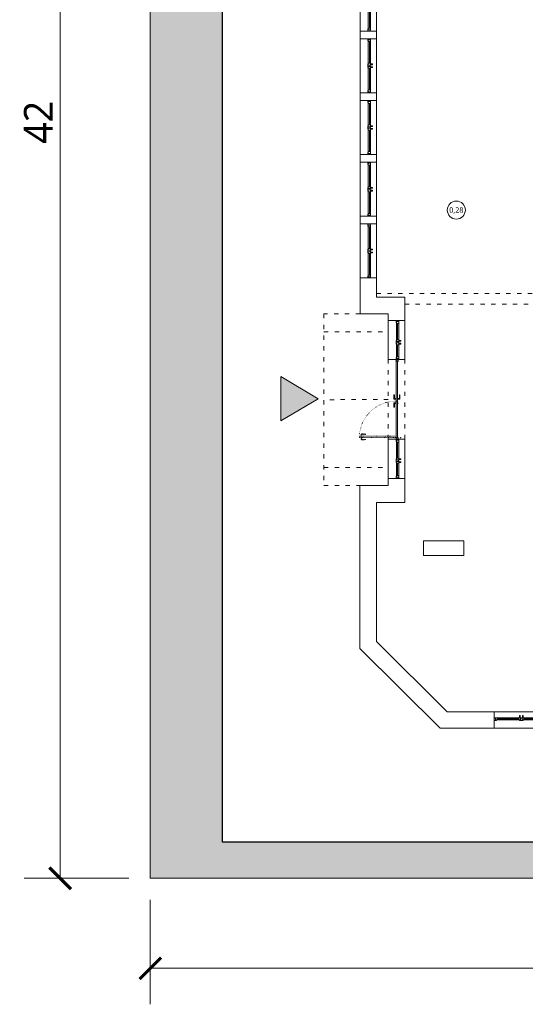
# Model space of a CAD drawing. Header units: millimetres. Extents: x 80301 to 146489, y -78581 to -28273.
# Tile 1 of 135: x 80301 to 81704, y -66886 to -64151. Entities that reach past the tile are written whole.
import ezdxf
from ezdxf.enums import TextEntityAlignment as Align

# ---------------------------------------------------------------- set-up
doc = ezdxf.new("R2010")
doc.units = ezdxf.units.MM
doc.linetypes.add('ACAD_ISO03W100', pattern=[30, 12, -18])
doc.linetypes.add('ACAD_ISO07W100', pattern=[3, 0, -3])
doc.layers.get('0').update_dxf_attribs({"lineweight": 0})
for name, color, linetype, lineweight in [('A-opisram.ART', 250, 'Continuous', 0), ('opis..KF', 250, 'Continuous', 15), ('stolarka_arch', 250, 'Continuous', 5), ('ściany ist..KF', 61, 'Continuous', 5)]:
    doc.layers.add(name, color=color, linetype=linetype, lineweight=lineweight)
doc.layers.add('A-pomocram.ART', color=254, linetype='Continuous', lineweight=0, plot=False)
doc.layers.add('A-wymram.ART', color=10, linetype='Continuous', lineweight=5, plot=False)
doc.layers.add('A-przekrycieram.ART', color=7, linetype='Continuous', lineweight=0, true_color=0xffffff)
doc.styles.add('ARCH', font='segoeuil.ttf')
doc.dimstyles.new('RAMKA', dxfattribs={"dimscale": 20, "dimtxt": 4, "dimasz": 3, "dimexe": 5, "dimexo": 3, "dimgap": 1, "dimtad": 1, "dimdec": 1, "dimlfac": 0.01, "dimtxsty": 'ARCH', "dimblk": 'ARCHTICK', "dimcen": 0, "dimclrd": 256, "dimclre": 256, "dimclrt": 256, "dimadec": 0, "dimazin": 0, "dimtfac": 1, "dimtdec": 1, "dimtofl": 0, "dimtmove": 1, "dimatfit": 3, "dimfxl": 10, "dimfxlon": 1, "dimlwd": 0, "dimlwe": 0, "dimarcsym": 0})

# ---------------------------------------------------------------- blocks, each defined once
blk = doc.blocks.new('*U975')
at = {"layer": 'stolarka_arch', "lineweight": 0}
blk.add_lwpolyline([(0, 0), (150, 0), (150, -46), (0, -46)], close=True, dxfattribs=at)
at = {"layer": 'stolarka_arch'}
for points in [[(0, -22), (6, -22), (6, -23), (3, -23), (3, -28), (0, -28)], [(3, -23), (8, -23), (8, -29), (2, -29), (2, -28), (3, -28)], [(8, -26), (68, -26), (68, -23), (8, -23)], [(8, -26), (68, -26), (68, -29), (8, -29)], [(73, -23), (68, -23), (68, -29), (74, -29), (74, -28), (73, -28)], [(70, -22), (80, -22), (80, -23), (77, -23), (77, -28), (73, -28), (73, -23), (70, -23)], [(77, -23), (82, -23), (82, -29), (76, -29), (76, -28), (77, -28)], [(142, -26), (82, -26), (82, -23), (142, -23)], [(142, -26), (82, -26), (82, -29), (142, -29)], [(147, -23), (142, -23), (142, -29), (148, -29), (148, -28), (147, -28)], [(150, -22), (144, -22), (144, -23), (147, -23), (147, -28), (150, -28)], [(73, -30), (69, -30), (69, -29), (73, -29)], [(72, -35), (70, -35), (70, -30), (72, -30)], [(81, -30), (77, -30), (77, -29), (81, -29)], [(80, -35), (78, -35), (78, -30), (80, -30)]]:
    blk.add_lwpolyline(points, close=True, dxfattribs=at)
blk = doc.blocks.new('*U978')
at = {"layer": 'stolarka_arch', "lineweight": 0}
blk.add_lwpolyline([(0, 0), (150, 0), (150, -46), (0, -46)], close=True, dxfattribs=at)
at = {"layer": 'stolarka_arch'}
for points in [[(0, -22), (6, -22), (6, -23), (3, -23), (3, -28), (0, -28)], [(3, -23), (8, -23), (8, -29), (2, -29), (2, -28), (3, -28)], [(8, -26), (68, -26), (68, -23), (8, -23)], [(8, -26), (68, -26), (68, -29), (8, -29)], [(73, -23), (68, -23), (68, -29), (74, -29), (74, -28), (73, -28)], [(70, -22), (80, -22), (80, -23), (77, -23), (77, -28), (73, -28), (73, -23), (70, -23)], [(77, -23), (82, -23), (82, -29), (76, -29), (76, -28), (77, -28)], [(142, -26), (82, -26), (82, -23), (142, -23)], [(142, -26), (82, -26), (82, -29), (142, -29)], [(147, -23), (142, -23), (142, -29), (148, -29), (148, -28), (147, -28)], [(150, -22), (144, -22), (144, -23), (147, -23), (147, -28), (150, -28)], [(73, -30), (69, -30), (69, -29), (73, -29)], [(72, -35), (70, -35), (70, -30), (72, -30)], [(81, -30), (77, -30), (77, -29), (81, -29)], [(80, -35), (78, -35), (78, -30), (80, -30)]]:
    blk.add_lwpolyline(points, close=True, dxfattribs=at)
blk = doc.blocks.new('*U979')
at = {"layer": 'stolarka_arch', "lineweight": 0}
blk.add_lwpolyline([(0, 0), (150, 0), (150, -46), (0, -46)], close=True, dxfattribs=at)
at = {"layer": 'stolarka_arch'}
for points in [[(0, -22), (6, -22), (6, -23), (3, -23), (3, -28), (0, -28)], [(3, -23), (8, -23), (8, -29), (2, -29), (2, -28), (3, -28)], [(8, -26), (68, -26), (68, -23), (8, -23)], [(8, -26), (68, -26), (68, -29), (8, -29)], [(73, -23), (68, -23), (68, -29), (74, -29), (74, -28), (73, -28)], [(70, -22), (80, -22), (80, -23), (77, -23), (77, -28), (73, -28), (73, -23), (70, -23)], [(77, -23), (82, -23), (82, -29), (76, -29), (76, -28), (77, -28)], [(142, -26), (82, -26), (82, -23), (142, -23)], [(142, -26), (82, -26), (82, -29), (142, -29)], [(147, -23), (142, -23), (142, -29), (148, -29), (148, -28), (147, -28)], [(150, -22), (144, -22), (144, -23), (147, -23), (147, -28), (150, -28)], [(73, -30), (69, -30), (69, -29), (73, -29)], [(72, -35), (70, -35), (70, -30), (72, -30)], [(81, -30), (77, -30), (77, -29), (81, -29)], [(80, -35), (78, -35), (78, -30), (80, -30)]]:
    blk.add_lwpolyline(points, close=True, dxfattribs=at)
blk = doc.blocks.new('*U981')
at = {"layer": 'stolarka_arch', "lineweight": 0}
blk.add_lwpolyline([(0, 0), (150, 0), (150, -46), (0, -46)], close=True, dxfattribs=at)
at = {"layer": 'stolarka_arch'}
for points in [[(0, -22), (6, -22), (6, -23), (3, -23), (3, -28), (0, -28)], [(3, -23), (8, -23), (8, -29), (2, -29), (2, -28), (3, -28)], [(8, -26), (68, -26), (68, -23), (8, -23)], [(8, -26), (68, -26), (68, -29), (8, -29)], [(73, -23), (68, -23), (68, -29), (74, -29), (74, -28), (73, -28)], [(70, -22), (80, -22), (80, -23), (77, -23), (77, -28), (73, -28), (73, -23), (70, -23)], [(77, -23), (82, -23), (82, -29), (76, -29), (76, -28), (77, -28)], [(142, -26), (82, -26), (82, -23), (142, -23)], [(142, -26), (82, -26), (82, -29), (142, -29)], [(147, -23), (142, -23), (142, -29), (148, -29), (148, -28), (147, -28)], [(150, -22), (144, -22), (144, -23), (147, -23), (147, -28), (150, -28)], [(73, -30), (69, -30), (69, -29), (73, -29)], [(72, -35), (70, -35), (70, -30), (72, -30)], [(81, -30), (77, -30), (77, -29), (81, -29)], [(80, -35), (78, -35), (78, -30), (80, -30)]]:
    blk.add_lwpolyline(points, close=True, dxfattribs=at)
blk = doc.blocks.new('*U982')
at = {"layer": 'stolarka_arch', "lineweight": 0}
blk.add_lwpolyline([(0, 0), (150, 0), (150, -46), (0, -46)], close=True, dxfattribs=at)
at = {"layer": 'stolarka_arch'}
for points in [[(0, -22), (6, -22), (6, -23), (3, -23), (3, -28), (0, -28)], [(3, -23), (8, -23), (8, -29), (2, -29), (2, -28), (3, -28)], [(8, -26), (68, -26), (68, -23), (8, -23)], [(8, -26), (68, -26), (68, -29), (8, -29)], [(73, -23), (68, -23), (68, -29), (74, -29), (74, -28), (73, -28)], [(70, -22), (80, -22), (80, -23), (77, -23), (77, -28), (73, -28), (73, -23), (70, -23)], [(77, -23), (82, -23), (82, -29), (76, -29), (76, -28), (77, -28)], [(142, -26), (82, -26), (82, -23), (142, -23)], [(142, -26), (82, -26), (82, -29), (142, -29)], [(147, -23), (142, -23), (142, -29), (148, -29), (148, -28), (147, -28)], [(150, -22), (144, -22), (144, -23), (147, -23), (147, -28), (150, -28)], [(73, -30), (69, -30), (69, -29), (73, -29)], [(72, -35), (70, -35), (70, -30), (72, -30)], [(81, -30), (77, -30), (77, -29), (81, -29)], [(80, -35), (78, -35), (78, -30), (80, -30)]]:
    blk.add_lwpolyline(points, close=True, dxfattribs=at)
blk = doc.blocks.new('*U1025')
at = {"layer": 'stolarka_arch', "lineweight": 0}
blk.add_lwpolyline([(0, 0), (150, 0), (150, -46), (0, -46)], close=True, dxfattribs=at)
at = {"layer": 'stolarka_arch'}
for points in [[(0, -22), (6, -22), (6, -23), (3, -23), (3, -28), (0, -28)], [(3, -23), (8, -23), (8, -29), (2, -29), (2, -28), (3, -28)], [(8, -26), (68, -26), (68, -23), (8, -23)], [(8, -26), (68, -26), (68, -29), (8, -29)], [(73, -23), (68, -23), (68, -29), (74, -29), (74, -28), (73, -28)], [(70, -22), (80, -22), (80, -23), (77, -23), (77, -28), (73, -28), (73, -23), (70, -23)], [(77, -23), (82, -23), (82, -29), (76, -29), (76, -28), (77, -28)], [(142, -26), (82, -26), (82, -23), (142, -23)], [(142, -26), (82, -26), (82, -29), (142, -29)], [(147, -23), (142, -23), (142, -29), (148, -29), (148, -28), (147, -28)], [(150, -22), (144, -22), (144, -23), (147, -23), (147, -28), (150, -28)], [(73, -30), (69, -30), (69, -29), (73, -29)], [(72, -35), (70, -35), (70, -30), (72, -30)], [(81, -30), (77, -30), (77, -29), (81, -29)], [(80, -35), (78, -35), (78, -30), (80, -30)]]:
    blk.add_lwpolyline(points, close=True, dxfattribs=at)
blk = doc.blocks.new('*U1015')
at = {"layer": 'stolarka_arch', "lineweight": 0}
blk.add_lwpolyline([(0, 0), (108.5, 0), (108.5, -46), (0, -46)], close=True, dxfattribs=at)
at = {"layer": 'stolarka_arch'}
for points in [[(0, -22), (6, -22), (6, -23), (3, -23), (3, -28), (0, -28)], [(3, -23), (8, -23), (8, -29), (2, -29), (2, -28), (3, -28)], [(8, -26), (53.1, -26), (53.1, -23), (8, -23)], [(8, -26), (53.1, -26), (53.1, -29), (8, -29)], [(58.1, -23), (53.1, -23), (53.1, -29), (59.1, -29), (59.1, -28), (58.1, -28)], [(55.1, -22), (65.1, -22), (65.1, -23), (62.1, -23), (62.1, -28), (58.1, -28), (58.1, -23), (55.1, -23)], [(62.1, -23), (67.1, -23), (67.1, -29), (61.1, -29), (61.1, -28), (62.1, -28)], [(100.5, -26), (67.1, -26), (67.1, -23), (100.5, -23)], [(100.5, -26), (67.1, -26), (67.1, -29), (100.5, -29)], [(105.5, -23), (100.5, -23), (100.5, -29), (106.5, -29), (106.5, -28), (105.5, -28)], [(108.5, -22), (102.5, -22), (102.5, -23), (105.5, -23), (105.5, -28), (108.5, -28)], [(58.1, -30), (54.1, -30), (54.1, -29), (58.1, -29)], [(57.1, -35), (55.1, -35), (55.1, -30), (57.1, -30)], [(66.1, -30), (62.1, -30), (62.1, -29), (66.1, -29)], [(65.1, -35), (63.1, -35), (63.1, -30), (65.1, -30)]]:
    blk.add_lwpolyline(points, close=True, dxfattribs=at)
blk = doc.blocks.new('*U1014')
at = {"layer": 'stolarka_arch', "lineweight": 0}
blk.add_lwpolyline([(0, 0), (108.9, 0), (108.9, -46), (0, -46)], close=True, dxfattribs=at)
at = {"layer": 'stolarka_arch'}
for points in [[(0, -22), (6, -22), (6, -23), (3, -23), (3, -28), (0, -28)], [(3, -23), (8, -23), (8, -29), (2, -29), (2, -28), (3, -28)], [(8, -26), (52.5, -26), (52.5, -23), (8, -23)], [(8, -26), (52.5, -26), (52.5, -29), (8, -29)], [(57.5, -23), (52.5, -23), (52.5, -29), (58.5, -29), (58.5, -28), (57.5, -28)], [(54.5, -22), (64.5, -22), (64.5, -23), (61.5, -23), (61.5, -28), (57.5, -28), (57.5, -23), (54.5, -23)], [(61.5, -23), (66.5, -23), (66.5, -29), (60.5, -29), (60.5, -28), (61.5, -28)], [(100.9, -26), (66.5, -26), (66.5, -23), (100.9, -23)], [(100.9, -26), (66.5, -26), (66.5, -29), (100.9, -29)], [(105.9, -23), (100.9, -23), (100.9, -29), (106.9, -29), (106.9, -28), (105.9, -28)], [(108.9, -22), (102.9, -22), (102.9, -23), (105.9, -23), (105.9, -28), (108.9, -28)], [(57.5, -30), (53.5, -30), (53.5, -29), (57.5, -29)], [(56.5, -35), (54.5, -35), (54.5, -30), (56.5, -30)], [(65.5, -30), (61.5, -30), (61.5, -29), (65.5, -29)], [(64.5, -35), (62.5, -35), (62.5, -30), (64.5, -30)]]:
    blk.add_lwpolyline(points, close=True, dxfattribs=at)
blk = doc.blocks.new('nr pom')
at = {"layer": 'opis..KF', "lineweight": 20}
blk.add_circle((0, 0), 25, dxfattribs=at)
at = {"layer": 'opis..KF', "style": 'ARCH'}
blk.add_attdef('00', text='', height=15, dxfattribs=at).set_placement((0, 0), align=Align.MIDDLE_CENTER)
blk = doc.blocks.new('_ArchTick')
at = {"color": 0, "linetype": 'ByBlock', "const_width": 0.15}
blk.add_lwpolyline([(-0.5, -0.5), (0.5, 0.5)], dxfattribs=at)
blk = doc.blocks.new('*D1237')
at = {"layer": 'A-wymram.ART', "linetype": 'Continuous', "lineweight": 0, "transparency": 16777216}
for p, q in [((0, -60), (0, -350)), ((8500, -60), (8500, -350)), ((8500, -250), (0, -250))]:
    blk.add_line(p, q, dxfattribs=at)
at = {"layer": 'Defpoints', "color": 0, "transparency": 16777216}
for p in [(0, 0), (8500, 0), (0, -250)]:
    blk.add_point(p, dxfattribs=at)
at = {"layer": 'A-wymram.ART', "lineweight": 0, "transparency": 16777216, "xscale": 60, "yscale": 60, "zscale": 60, "rotation": 180}
blk.add_blockref('_ArchTick', (0, -250), dxfattribs=at)
at = {"layer": 'A-wymram.ART', "lineweight": 0, "transparency": 16777216, "xscale": 60, "yscale": 60, "zscale": 60}
blk.add_blockref('_ArchTick', (8500, -250), dxfattribs=at)
at = {"layer": 'A-wymram.ART', "transparency": 16777216, "insert": (4250, -188.6), "char_height": 80, "attachment_point": 5, "style": 'ARCH'}
blk.add_mtext('85', dxfattribs=at)
blk = doc.blocks.new('*D1238')
at = {"layer": 'A-wymram.ART', "linetype": 'Continuous', "lineweight": 0, "transparency": 16777216}
for p, q in [((-60, 4200), (-350, 4200)), ((-250, 4200), (-250, 0)), ((-60, 0), (-350, 0))]:
    blk.add_line(p, q, dxfattribs=at)
at = {"layer": 'Defpoints', "color": 0, "transparency": 16777216}
for p in [(0, 4200), (0, 0), (-250, 0)]:
    blk.add_point(p, dxfattribs=at)
at = {"layer": 'A-wymram.ART', "lineweight": 0, "transparency": 16777216, "xscale": 60, "yscale": 60, "zscale": 60}
for p, rotation in [((-250, 4200), 90), ((-250, 0), 270)]:
    blk.add_blockref('_ArchTick', p, dxfattribs=dict(at, rotation=rotation))
at = {"layer": 'A-wymram.ART', "transparency": 16777216, "insert": (-310.7, 2100), "char_height": 80, "attachment_point": 5, "rotation": 90, "style": 'ARCH'}
blk.add_mtext('42', dxfattribs=at)
blk = doc.blocks.new('*U1234')
at = {"layer": 'A-przekrycieram.ART'}
h = blk.add_hatch(color=256, dxfattribs=at)
h.dxf.hatch_style = 1
h.paths.add_polyline_path([(0, 4200), (8500, 4200), (8500, 0), (0, 0)])
h.paths.add_polyline_path([(200, 4100), (8400, 4100), (8400, 100), (200, 100)], flags=16)
at = {"layer": 'A-opisram.ART', "lineweight": 30}
blk.add_lwpolyline([(200, 4100), (8400, 4100), (8400, 100), (200, 100)], close=True, dxfattribs=at)
at = {"layer": 'A-pomocram.ART'}
blk.add_lwpolyline([(0, 4200), (8500, 4200), (8500, 0), (0, 0)], close=True, dxfattribs=at)
at = {"layer": 'A-wymram.ART'}
dim = blk.add_linear_dim(base=(-250, 0), p1=(0, 4200), p2=(0, 0), angle=90, dimstyle='RAMKA', dxfattribs=at)
dim.commit()
dim.dimension.update_dxf_attribs({"geometry": '*D1238', "text_midpoint": (-310.67, 2100)})
dim = blk.add_linear_dim(base=(0, -250), p1=(8500, 0), p2=(0, 0), dimstyle='RAMKA', dxfattribs=at)
dim.commit()
dim.dimension.update_dxf_attribs({"geometry": '*D1237', "text_midpoint": (4250, -188.63)})

msp = doc.modelspace()

# ---------------------------------------------------------------- hatches: boundary and pattern name
at = {"linetype": 'ByBlock', "true_color": 0x636466}
h = msp.add_hatch(color=251, dxfattribs=at)
h.dxf.hatch_style = 1
h.paths.add_polyline_path([(81129.89, -65203.53), (81025.61, -65141.81), (81025.61, -65265.25)])

# ---------------------------------------------------------------- linework, layer by layer
at = {"linetype": 'ACAD_ISO03W100'}
for p, q in [((81291.73, -64910.99), (82437.57, -64910.99)), ((81370.01, -64940.99), (82437.57, -64940.99)), ((81145.73, -65017.99), (81324.01, -65017.99)), ((81324.01, -65316.08), (81324.01, -65095.15)), ((81370.01, -65316.08), (81370.01, -65095.15)), ((81324.01, -65205.62), (81145.73, -65206.49)), ((81145.73, -65394.99), (81324.01, -65394.99))]:
    msp.add_line(p, q, dxfattribs=at)
msp.add_lwpolyline([(81245.73, -64967.99), (81145.73, -64967.99), (81145.73, -65444.99), (81324.01, -65444.99)], dxfattribs=at)
at = {"linetype": 'ByBlock'}
msp.add_lwpolyline([(81025.61, -65141.81), (81129.89, -65203.53), (81025.61, -65265.25), (81025.61, -65141.81)], dxfattribs=at)
at = {"layer": 'stolarka_arch'}
for points in [[(81350.01, -65100.22), (81352.01, -65100.22), (81352.01, -65095.22), (81346.01, -65095.22), (81346.01, -65099.22), (81350.01, -65099.22), (81350.01, -65100.22)], [(81346.01, -65210.08), (81346.01, -65099.22), (81350.01, -65099.22), (81350.01, -65210.08)], [(81345.01, -65205.08), (81340.01, -65205.08), (81340.01, -65193.08), (81341.01, -65193.08), (81341.01, -65203.08), (81345.01, -65203.08)], [(81345.01, -65206.08), (81345.01, -65202.08), (81346.01, -65202.08), (81346.01, -65206.08)], [(81351.01, -65206.08), (81351.01, -65202.08), (81350.01, -65202.08), (81350.01, -65206.08)], [(81351.01, -65205.08), (81356.01, -65205.08), (81356.01, -65193.08), (81355.01, -65193.08), (81355.01, -65203.08), (81351.01, -65203.08)], [(81345.01, -65215.08), (81340.01, -65215.08), (81340.01, -65227.08), (81341.01, -65227.08), (81341.01, -65217.08), (81345.01, -65217.08)], [(81345.01, -65214.08), (81345.01, -65218.08), (81346.01, -65218.08), (81346.01, -65214.08)], [(81346.01, -65210.08), (81346.01, -65312.08), (81350.01, -65312.08), (81350.01, -65210.08)], [(81351.01, -65214.08), (81351.01, -65218.08), (81350.01, -65218.08), (81350.01, -65214.08)], [(81350.01, -65311.08), (81352.01, -65311.08), (81352.01, -65316.08), (81346.01, -65316.08), (81346.01, -65312.08), (81350.01, -65312.08), (81350.01, -65311.08)]]:
    msp.add_lwpolyline(points, close=True, dxfattribs=at)
at = {"layer": 'stolarka_arch', "linetype": 'ACAD_ISO03W100', "lineweight": 0, "ltscale": 0.1}
for points in [[(81244.01, -65311.58), (81346.01, -65311.58), (81346.01, -65307.58), (81244.01, -65307.58)], [(81248.01, -65306.58), (81252.01, -65306.58), (81252.01, -65307.58), (81248.01, -65307.58)], [(81248.01, -65312.58), (81252.01, -65312.58), (81252.01, -65311.58), (81248.01, -65311.58)], [(81249.01, -65306.58), (81249.01, -65301.58), (81261.01, -65301.58), (81261.01, -65302.58), (81251.01, -65302.58), (81251.01, -65306.58)], [(81249.01, -65312.58), (81249.01, -65317.58), (81261.01, -65317.58), (81261.01, -65316.58), (81251.01, -65316.58), (81251.01, -65312.58)]]:
    msp.add_lwpolyline(points, close=True, dxfattribs=at)
at = {"layer": 'stolarka_arch'}
for centre in [(81345.51, -65099.22), (81345.51, -65312.08), (81358.51, -65312.08)]:
    msp.add_circle(centre, 0.5, dxfattribs=at)
at = {"layer": 'stolarka_arch', "linetype": 'ACAD_ISO07W100', "lineweight": 0, "ltscale": 0.5}
msp.add_arc((81346.01, -65312.08), 102, 90, 179.65063, dxfattribs=at)
at = {"layer": 'ściany ist..KF', "linetype": 'ByBlock'}
for points in [[(81245.73, -64203.8), (81291.73, -64203.8), (81291.73, -64182.33), (81245.73, -64182.33)], [(81245.73, -64375.28), (81291.73, -64375.28), (81291.73, -64353.8), (81245.73, -64353.8)], [(81245.73, -64546.76), (81291.73, -64546.76), (81291.73, -64525.28), (81245.73, -64525.28)], [(81245.73, -64718.24), (81291.73, -64718.24), (81291.73, -64696.76), (81245.73, -64696.76)], [(81421.73, -65639.02), (81533.73, -65639.02), (81533.73, -65598.02), (81421.73, -65598.02)]]:
    msp.add_lwpolyline(points, close=True, dxfattribs=at)
for points in [[(81324.01, -64986.61), (81324.01, -64967.99), (81245.73, -64967.99), (81245.73, -64868.24), (81291.73, -64868.24), (81291.73, -64921.99), (81370.01, -64921.99), (81370.01, -64986.61), (81324.01, -64986.61)], [(81370.01, -65492), (81291.55, -65492), (81291.55, -65878.11), (81487.28, -66073.05), (81618.23, -66073.04), (81618.23, -66119.05), (81468.28, -66119.05), (81245.55, -65897.22), (81245.55, -65444.99), (81324.01, -65444.99), (81324.01, -65424.99), (81370.01, -65424.99), (81370.01, -65461.99), (81370.01, -65461.99), (81370.01, -65492)]]:
    msp.add_lwpolyline(points, dxfattribs=at)

# ---------------------------------------------------------------- block references
msp.add_blockref('*U1234', (80663.85, -66535.84))
at = {"layer": 'opis..KF', "color": 30}
msp.add_blockref('nr pom', (81513.01, -64679.59), dxfattribs=at).add_auto_attribs({'00': '0,28'})
at = {"layer": 'stolarka_arch', "color": 5, "rotation": 90.00001084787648}
for name, p in [('*U978', (81245.73, -64182.33)), ('*U979', (81245.73, -64353.8)), ('*U981', (81245.73, -64525.28)), ('*U982', (81245.73, -64696.76)), ('*U975', (81245.73, -64868.24))]:
    msp.add_blockref(name, p, dxfattribs=at)
at = {"layer": 'stolarka_arch', "color": 5, "xscale": -1, "rotation": 90}
for name, p in [('*U1015', (81324.01, -64986.61)), ('*U1014', (81324.01, -65316.08))]:
    msp.add_blockref(name, p, dxfattribs=at)
at = {"layer": 'stolarka_arch', "xscale": -1, "rotation": 180}
msp.add_blockref('*U1025', (81618.23, -66119.05), dxfattribs=at)

doc.saveas('drawing.dxf')
